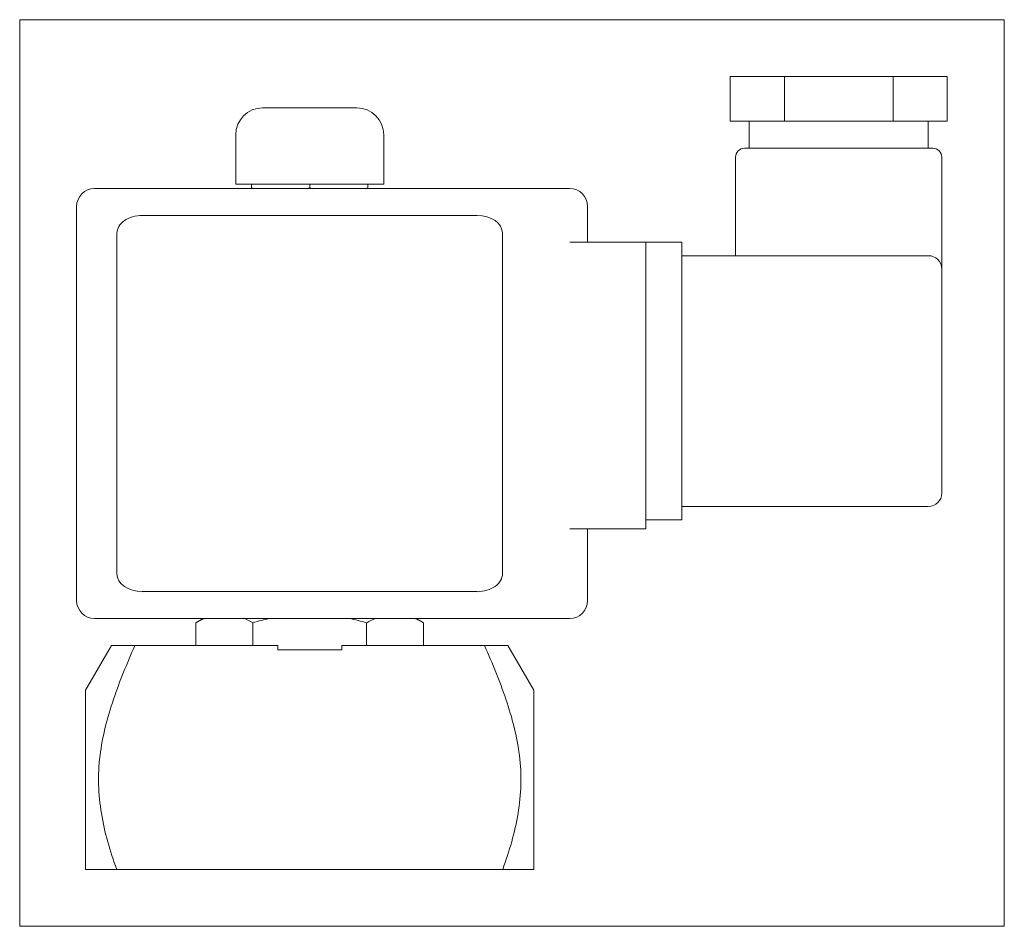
# Model space of a CAD drawing. Extents: x 47 to 157, y 20 to 121.
import ezdxf
from ezdxf.xclip import XClip

# ---------------------------------------------------------------- set-up
doc = ezdxf.new("R2010")
doc.units = 0
doc.header["$LTSCALE"] = 25.4
doc.header["$MEASUREMENT"] = 0
doc.header["$XCLIPFRAME"] = 2
doc.layers.get('0').update_dxf_attribs({"linetype": 'CONTINUOUS'})
for name, color, linetype in [('CEWKA_UMO', 7, 'CONTINUOUS'), ('N_006M8', 7, 'CONTINUOUS'), ('OSŁONA_NA_NAKRĘT', 7, 'CONTINUOUS'), ('WB_141_01_01', 7, 'CONTINUOUS'), ('WB_141_02_00_002', 7, 'CONTINUOUS')]:
    doc.layers.add(name, color=color, linetype=linetype)

# ---------------------------------------------------------------- blocks, each defined once
blk = doc.blocks.new('SE1')
at = {"layer": 'CEWKA_UMO', "color": 7, "linetype": 'CONTINUOUS', "lineweight": 0}
for p, q in [((126.65, 114.36), (132.71, 114.36)), ((126.65, 114.36), (126.65, 109.36)), ((132.71, 114.36), (144.83, 114.36)), ((132.71, 114.36), (132.71, 109.36)), ((144.83, 114.36), (150.89, 114.36)), ((144.83, 114.36), (144.83, 109.36)), ((150.89, 114.36), (150.89, 109.36)), ((126.65, 109.36), (132.71, 109.36)), ((128.77, 109.36), (128.77, 106.36)), ((132.71, 109.36), (144.83, 109.36)), ((144.83, 109.36), (150.89, 109.36)), ((148.77, 106.36), (148.77, 109.36)), ((149.27, 106.36), (128.27, 106.36)), ((127.27, 105.36), (127.27, 94.36)), ((150.27, 92.86), (150.27, 105.36)), ((55.77, 101.86), (108.77, 101.86)), ((53.77, 55.86), (53.77, 99.86)), ((61.1, 98.86), (67.6, 98.86)), ((67.6, 98.86), (91.94, 98.86)), ((91.94, 98.86), (98.44, 98.86)), ((110.77, 99.86), (110.77, 95.86)), ((58.27, 58.86), (58.27, 96.86)), ((101.27, 96.86), (101.27, 58.86)), ((108.77, 95.86), (114.27, 95.86)), ((114.27, 95.86), (117.27, 95.86)), ((121.27, 95.86), (117.27, 95.86)), ((117.27, 94.51), (117.27, 95.86)), ((121.27, 95.86), (121.27, 92.86)), ((117.27, 94.51), (117.27, 92.86)), ((148.77, 94.36), (121.27, 94.36)), ((117.27, 92.86), (117.27, 67.86)), ((121.27, 92.86), (121.27, 67.86)), ((150.27, 92.86), (150.27, 67.86)), ((117.27, 67.86), (117.27, 66.2)), ((121.27, 67.86), (121.27, 64.86)), ((117.27, 63.86), (117.27, 66.2)), ((148.77, 66.36), (121.27, 66.36)), ((121.27, 64.86), (117.27, 64.86)), ((108.77, 63.86), (114.27, 63.86)), ((110.77, 63.86), (110.77, 55.86)), ((114.27, 63.86), (117.27, 63.86)), ((67.6, 56.86), (61.1, 56.86)), ((91.94, 56.86), (67.6, 56.86)), ((98.44, 56.86), (91.94, 56.86)), ((108.77, 53.86), (55.77, 53.86))]:
    blk.add_line(p, q, dxfattribs=at)
for centre, radius, start, end in [((128.27, 105.36), 1, 90, 180), ((149.27, 105.36), 1, 0, 90), ((55.77, 99.86), 2, 90, 180), ((108.77, 99.86), 2, 0, 90), ((148.77, 92.86), 1.5, 0, 90), ((148.77, 67.86), 1.5, 270, 360), ((55.77, 55.86), 2, 180, 270), ((108.77, 55.86), 2, 270, 360)]:
    blk.add_arc(centre, radius, start, end, dxfattribs=at)
for centre, major_axis, start_param, end_param in [((61.1, 96.86), (2.83, 0), 1.570796, 3.141593), ((98.44, 96.86), (2.83, 0), 0, 1.570796), ((61.1, 58.86), (-2.83, 0), 0, 1.570796), ((98.44, 58.86), (-2.83, 0), 1.570796, 3.141593)]:
    blk.add_ellipse(centre, major_axis=major_axis, ratio=0.707107, start_param=start_param, end_param=end_param, dxfattribs=at)
at = {"layer": 'N_006M8', "color": 7, "linetype": 'CONTINUOUS', "lineweight": 0}
for p, q in [((73.27, 102.36), (73.27, 101.94)), ((79.77, 102.36), (79.77, 101.94)), ((86.27, 102.36), (86.27, 101.94)), ((73.27, 101.84), (73.27, 101.94)), ((86.27, 101.94), (86.27, 101.84))]:
    blk.add_line(p, q, dxfattribs=at)
for centre, radius, start, end in [((76.66, 111.53), 10.18, 250.5356, 252.1113), ((76.41, 111.38), 10.03, 287.8235, 289.6034), ((83.16, 111.53), 10.18, 250.5356, 252.1113), ((82.91, 111.38), 10.03, 287.8235, 289.6034)]:
    blk.add_arc(centre, radius, start, end, dxfattribs=at)
at = {"layer": 'OSŁONA_NA_NAKRĘT', "color": 7, "linetype": 'CONTINUOUS', "lineweight": 0}
for p, q in [((85.02, 110.86), (74.52, 110.86)), ((71.52, 107.86), (71.52, 102.36)), ((88.02, 102.36), (88.02, 107.86)), ((88.02, 102.36), (71.52, 102.36))]:
    blk.add_line(p, q, dxfattribs=at)
for centre, start, end in [((74.52, 107.86), 90, 180), ((85.02, 107.86), 0, 90)]:
    blk.add_arc(centre, 3, start, end, dxfattribs=at)
at = {"layer": 'WB_141_01_01', "color": 7, "linetype": 'CONTINUOUS', "lineweight": 0}
for p, q in [((67.9, 53.86), (67.07, 53.37)), ((92.47, 53.37), (91.64, 53.86)), ((67.07, 53.37), (67.07, 50.86)), ((73.42, 53.37), (73.42, 50.86)), ((86.12, 53.37), (86.12, 50.86)), ((92.47, 53.37), (92.47, 50.86))]:
    blk.add_line(p, q, dxfattribs=at)
for centre, radius, start, end in [((70.47, 48.02), 6.34, 112.5535, 122.3854), ((70.06, 48.15), 6.21, 57.2856, 67.5237), ((79.98, 32.01), 22.35, 101.9102, 107.0597), ((79.52, 31.7), 22.66, 73.0534, 78.1311), ((89.48, 48.15), 6.21, 112.6295, 122.72), ((89.07, 48.02), 6.34, 57.6204, 67.4882)]:
    blk.add_arc(centre, radius, start, end, dxfattribs=at)
at = {"layer": 'WB_141_02_00_002', "color": 7, "linetype": 'CONTINUOUS', "lineweight": 0}
for p, q in [((57.66, 50.86), (54.77, 45.86)), ((60.27, 50.86), (57.66, 50.86)), ((60.27, 50.86), (76.2, 50.86)), ((76.2, 50.86), (76.2, 50.36)), ((83.34, 50.86), (99.27, 50.86)), ((83.34, 50.36), (83.34, 50.86)), ((99.27, 50.86), (101.88, 50.86)), ((104.77, 45.86), (101.88, 50.86)), ((76.2, 50.36), (83.34, 50.36)), ((54.77, 45.86), (54.77, 25.86)), ((104.77, 45.86), (104.77, 25.86)), ((54.77, 25.86), (58.24, 25.86)), ((58.24, 25.86), (101.3, 25.86)), ((101.3, 25.86), (104.77, 25.86))]:
    blk.add_line(p, q, dxfattribs=at)
for points, knots in [([(58.24, 25.86), (57.51, 27.89), (56.88, 29.98), (56.36, 33.17), (56.25, 34.24), (56.19, 36.4), (56.25, 37.49), (56.64, 40.71), (57.19, 42.79), (58.58, 46.9), (59.4, 48.89), (60.27, 50.86)], [0, 0, 0, 0, 0.25, 0.25, 0.375, 0.375, 0.5, 0.5, 0.75, 0.75, 1, 1, 1, 1]), ([(99.27, 50.86), (100.14, 48.89), (100.96, 46.9), (102.35, 42.79), (102.9, 40.71), (103.29, 37.49), (103.35, 36.4), (103.29, 34.24), (103.19, 33.17), (102.66, 29.98), (102.03, 27.89), (101.3, 25.86)], [0, 0, 0, 0, 0.25, 0.25, 0.5, 0.5, 0.625, 0.625, 0.75, 0.75, 1, 1, 1, 1])]:
    blk.add_open_spline(points, degree=3, knots=knots, dxfattribs=at)

msp = doc.modelspace()

# ---------------------------------------------------------------- block references
at = {"color": 0, "lineweight": 0}
ref = msp.add_blockref('SE1', (0, 0), dxfattribs=at)
XClip(ref).set_block_clipping_path([(47.4206235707, 19.505199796), (157.2449766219, 120.7052003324)])
ref.dxf.unprotected_set("ltscale", 0)

doc.saveas('drawing.dxf')
